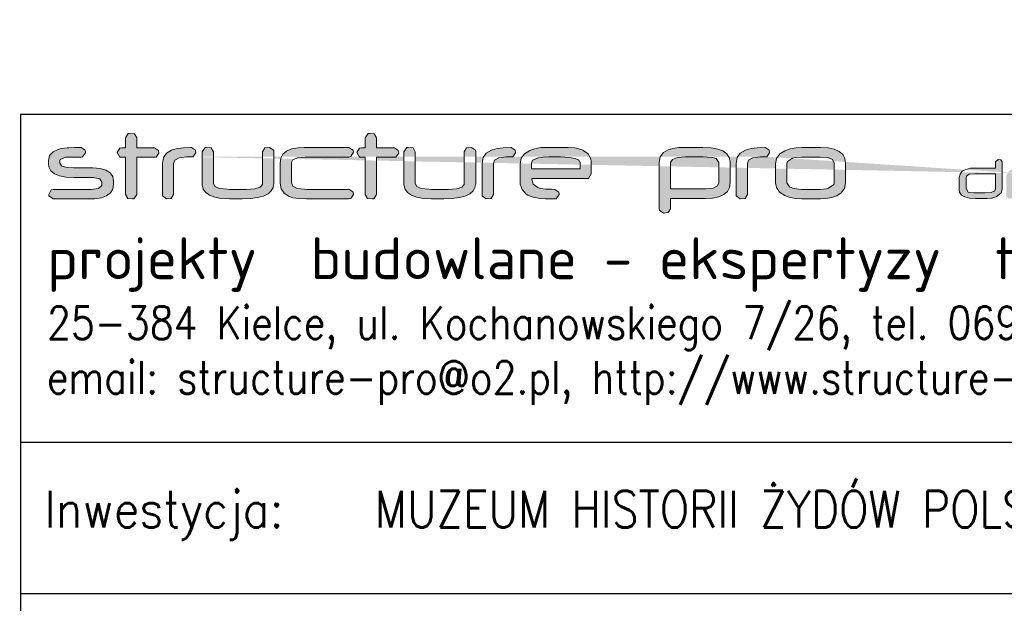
# Model space of a CAD drawing. Header units: millimetres. Extents: x -34919 to 306996, y -293018 to -145733.
# Tile 160 of 256: x 76847 to 77297, y -195882 to -195615. Entities that reach past the tile are written whole.
import ezdxf

# ---------------------------------------------------------------- set-up
doc = ezdxf.new("R2010")
doc.units = ezdxf.units.MM
doc.header["$LTSCALE"] = 3
for name, color, linetype in [('Konstrukcja', 2, 'Continuous'), ('Prz', 5, 'Continuous'), ('TABELA', 7, 'Continuous')]:
    doc.layers.add(name, color=color, linetype=linetype)
doc.layers.add('SIATKA', color=5, linetype='Continuous', lineweight=18)
doc.styles.add('Annotative', font='txt')
doc.styles.add('NOVE3', font='romans.shx', dxfattribs={"width": 0.7})
doc.styles.add('ROMANS', font='romans.shx')

# ---------------------------------------------------------------- blocks, each defined once
blk = doc.blocks.new('structure pro')
h = blk.add_hatch(color=7)
h.dxf.hatch_style = 1
h.paths.add_polyline_path([(739.2, 22.6), (739.75, 24.09), (741.79, 25.19), (745.17, 25.58), (748.07, 25.58), (749.33, 27.39), (749.17, 28.65), (747.37, 29.9), (747.13, 29.9), (743.75, 29.75), (741, 29.43), (738.81, 28.88), (738.33, 28.65), (735.98, 27.23), (734.56, 25.19), (734.09, 22.6), (734.09, 8.31), (734.09, 7.76), (735.9, 6.34), (738.18, 6.5), (739.2, 8.31)])
h.paths.add_polyline_path([(553.28, 43.25), (550.33, 45.35), (549.87, 45.35), (544.24, 45.15), (539.6, 44.63), (536, 43.65), (535.15, 43.39), (531.22, 40.96), (528.86, 37.63), (528.08, 33.24), (528.08, 9.48), (528.21, 8.44), (531.15, 6.21), (534.95, 6.47), (536.72, 9.42), (536.72, 33.24), (537.63, 35.79), (540.91, 37.56), (546.6, 38.22), (551.38, 38.28), (553.54, 41.29)])
h.paths.add_polyline_path([(115.83, 43.25), (112.82, 45.35), (112.42, 45.35), (106.8, 45.15), (102.15, 44.63), (98.48, 43.65), (97.7, 43.39), (93.77, 40.96), (91.42, 37.63), (90.63, 33.24), (90.63, 9.48), (90.7, 8.44), (93.71, 6.21), (97.44, 6.47), (99.2, 9.42), (99.2, 33.24), (100.12, 35.79), (103.46, 37.56), (109.15, 38.22), (113.93, 38.28), (116.02, 41.29)])
h.paths.add_polyline_path([(1436.84, 35.09), (1434.56, 35.72), (1432.28, 35.09), (1431.18, 33.12), (1432.28, 31.08), (1434.56, 30.45), (1436.84, 31.08), (1437.86, 33.12)])
h.paths.add_polyline_path([(1436.13, 29.75), (1433.93, 29.98), (1432.05, 28.02), (1432.05, 8.31), (1432.99, 6.58), (1435.27, 6.34), (1437.15, 8.31), (1437.15, 28.02)])
h.paths.add_polyline_path([(1405.27, 36.11), (1403.07, 36.19), (1401.18, 34.3), (1401.18, 8.31), (1403.07, 6.34), (1405.27, 6.58), (1406.29, 8.31), (1406.29, 15.45), (1423.96, 6.58), (1426.47, 6.34), (1428.59, 8.15), (1427.33, 10.03), (1411.08, 18.12), (1426.94, 26.06), (1428.28, 27.86), (1426.08, 29.67), (1423.72, 29.51), (1406.29, 20.79), (1406.29, 34.3)])
h.paths.add_polyline_path([(1385.4, 28.65), (1383.59, 29.9), (1380.45, 29.83), (1377.94, 29.75), (1377.15, 29.67), (1374.48, 29.35), (1373.38, 29.04), (1370.71, 27.86), (1369.14, 26.13), (1368.67, 23.86), (1368.67, 22.6), (1368.82, 20.95), (1369.77, 19.22), (1371.34, 17.81), (1373.62, 16.87), (1376.6, 16.32), (1380.21, 16.08), (1388.62, 16.08), (1389.09, 16.08), (1392.07, 15.53), (1393.01, 13.96), (1393.01, 13.1), (1392.94, 12.47), (1391.44, 11.13), (1388.22, 10.74), (1370.71, 10.74), (1369.77, 10.51), (1368.75, 8.31), (1368.82, 7.68), (1370.71, 6.34), (1388.14, 6.34), (1389.64, 6.42), (1392.78, 6.81), (1395.21, 7.68), (1397.02, 9.01), (1398.04, 10.82), (1398.43, 13.1), (1398.43, 14.2), (1398.43, 14.35), (1397.96, 16.55), (1396.78, 18.28), (1394.9, 19.54), (1392.23, 20.24), (1388.85, 20.48), (1380.29, 20.48), (1377.15, 20.71), (1374.64, 21.42), (1373.85, 22.6), (1373.85, 23.86), (1373.93, 24.33), (1376.36, 25.43), (1376.68, 25.43), (1379.9, 25.51), (1383.59, 25.51), (1384.22, 25.58), (1385.55, 27.39)])
h.paths.add_polyline_path([(1324.29, 28.8), (1321.55, 29.98), (1321.47, 29.98), (1319.19, 28.33), (1319.5, 27.08), (1328.85, 8.46), (1329.09, 8.15), (1332.07, 6.74), (1332.38, 6.74), (1335.21, 8.38), (1342.99, 22.76), (1350.6, 8.46), (1350.68, 8.31), (1353.67, 6.81), (1353.98, 6.81), (1356.81, 8.46), (1366.39, 27.08), (1366.7, 28.33), (1366.7, 28.41), (1364.27, 29.98), (1361.6, 28.8), (1353.67, 13.49), (1345.89, 27.78), (1345.89, 27.86), (1342.99, 29.51), (1342.75, 29.51), (1340, 27.78), (1332.23, 13.49)])
h.paths.add_polyline_path([(1308.59, 29.67), (1305.13, 29.9), (1296.49, 29.9), (1293.98, 29.75), (1291.15, 29.2), (1288.8, 28.33), (1286.6, 26.92), (1285.11, 24.8), (1284.56, 22.36), (1284.56, 13.65), (1284.95, 11.45), (1286.36, 9.41), (1288.8, 7.83), (1290.84, 7.13), (1293.59, 6.58), (1296.49, 6.34), (1305.13, 6.34), (1307.49, 6.5), (1310.32, 6.97), (1312.59, 7.76), (1314.56, 9.01), (1316.05, 11.05), (1316.6, 13.65), (1316.6, 22.36), (1316.6, 22.44), (1316.28, 24.72), (1315.26, 26.61), (1313.69, 28.02), (1311.49, 29.04)])
h.paths.add_polyline_path([(1296.57, 25.51), (1304.97, 25.51), (1308.43, 25.19), (1310.63, 24.33), (1311.34, 22.76), (1311.34, 13.65), (1311.18, 12.86), (1308.82, 11.29), (1307.8, 11.05), (1304.97, 10.74), (1296.57, 10.74), (1295.08, 10.74), (1292.41, 11.21), (1291, 11.84), (1289.74, 13.65), (1289.74, 22.36), (1289.97, 23.39), (1292.33, 24.96), (1293.67, 25.27)], flags=16)
h.paths.add_polyline_path([(1258.48, 36.11), (1256.28, 36.19), (1254.4, 34.3), (1254.4, 8.31), (1256.28, 6.34), (1258.48, 6.58), (1259.5, 8.31), (1259.5, 15.45), (1277.17, 6.58), (1279.69, 6.34), (1281.81, 8.15), (1280.55, 10.03), (1264.29, 18.12), (1280.16, 26.06), (1281.49, 27.86), (1279.29, 29.67), (1276.94, 29.51), (1259.5, 20.79), (1259.5, 34.3)])
h.paths.add_polyline_path([(1240.1, 29.75), (1235.86, 29.9), (1233.9, 27.94), (1233.9, 27.63), (1235.86, 25.51), (1237.04, 25.51), (1237.28, 25.51), (1238.14, 25.58), (1238.85, 25.58), (1240.57, 25.51), (1244.34, 24.8), (1245.84, 23.15), (1227.54, 23.15), (1223.61, 22.76), (1220.47, 21.66), (1220.31, 21.58), (1217.56, 19.3), (1216.7, 16.16), (1216.7, 13.18), (1216.7, 13.02), (1217.72, 10.11), (1220.71, 7.83), (1223.93, 6.74), (1227.69, 6.34), (1240.34, 6.34), (1242.15, 6.42), (1245.99, 7.05), (1248.74, 8.46), (1250.39, 10.58), (1250.94, 13.41), (1250.94, 22.68), (1250.55, 24.96), (1248.66, 27.39), (1245.29, 29.04), (1243.56, 29.35)])
h.paths.add_polyline_path([(1240.42, 10.74), (1227.54, 10.74), (1224.16, 11.21), (1221.88, 13.25), (1221.88, 16.24), (1224.08, 18.2), (1227.46, 18.75), (1245.76, 18.75), (1245.76, 17.89), (1245.84, 16.71), (1245.84, 15.53), (1245.84, 14.67), (1245.84, 14.12), (1244.34, 11.29), (1244.11, 11.13)], flags=16)
h.paths.add_polyline_path([(1200.91, 28.65), (1199.11, 29.9), (1196.04, 29.83), (1193.45, 29.75), (1192.67, 29.67), (1190, 29.35), (1188.9, 29.04), (1186.31, 27.86), (1184.74, 26.13), (1184.19, 23.86), (1184.19, 22.6), (1184.42, 20.95), (1185.29, 19.22), (1186.86, 17.81), (1189.13, 16.87), (1192.12, 16.32), (1195.73, 16.08), (1204.13, 16.08), (1204.61, 16.08), (1207.59, 15.53), (1208.53, 13.96), (1208.53, 13.1), (1208.45, 12.47), (1206.96, 11.13), (1203.74, 10.74), (1186.23, 10.74), (1185.29, 10.51), (1184.26, 8.31), (1184.34, 7.68), (1186.23, 6.34), (1203.66, 6.34), (1205.16, 6.42), (1208.3, 6.81), (1210.81, 7.68), (1212.54, 9.01), (1213.56, 10.82), (1213.95, 13.1), (1213.95, 14.2), (1213.95, 14.35), (1213.48, 16.55), (1212.3, 18.28), (1210.42, 19.54), (1207.75, 20.24), (1204.37, 20.48), (1195.81, 20.48), (1192.67, 20.71), (1190.15, 21.42), (1189.37, 22.6), (1189.37, 23.86), (1189.45, 24.33), (1191.88, 25.43), (1192.2, 25.43), (1195.42, 25.51), (1199.11, 25.51), (1199.74, 25.58), (1201.07, 27.39)])
h.paths.add_polyline_path([(1169.11, 28.65), (1167.3, 29.9), (1164.16, 29.83), (1161.65, 29.75), (1160.86, 29.67), (1158.19, 29.35), (1157.09, 29.04), (1154.42, 27.86), (1152.85, 26.13), (1152.38, 23.86), (1152.38, 22.6), (1152.54, 20.95), (1153.48, 19.22), (1155.05, 17.81), (1157.33, 16.87), (1160.23, 16.32), (1163.92, 16.08), (1172.33, 16.08), (1172.72, 16.08), (1175.7, 15.53), (1176.72, 13.96), (1176.72, 13.1), (1176.65, 12.47), (1175.15, 11.13), (1171.86, 10.74), (1154.34, 10.74), (1153.48, 10.51), (1152.46, 8.31), (1152.54, 7.68), (1154.34, 6.34), (1171.86, 6.34), (1173.35, 6.42), (1176.49, 6.81), (1178.92, 7.68), (1180.73, 9.01), (1181.75, 10.82), (1182.07, 13.1), (1182.07, 14.2), (1182.07, 14.35), (1181.67, 16.55), (1180.49, 18.28), (1178.61, 19.54), (1175.94, 20.24), (1172.56, 20.48), (1163.92, 20.48), (1160.78, 20.71), (1158.35, 21.42), (1157.48, 22.6), (1157.48, 23.86), (1157.64, 24.33), (1160.08, 25.43), (1160.39, 25.43), (1163.61, 25.51), (1167.3, 25.51), (1167.93, 25.58), (1169.26, 27.39)])
h.paths.add_polyline_path([(1141.62, 29.67), (1138.16, 29.9), (1129.52, 29.9), (1127.01, 29.75), (1124.18, 29.2), (1121.83, 28.33), (1119.63, 26.92), (1118.06, 24.8), (1117.59, 22.36), (1117.59, 13.65), (1117.98, 11.45), (1119.39, 9.41), (1121.83, 7.83), (1123.87, 7.13), (1126.62, 6.58), (1129.52, 6.34), (1138.16, 6.34), (1140.52, 6.5), (1143.35, 6.97), (1145.62, 7.76), (1147.59, 9.01), (1149.08, 11.05), (1149.63, 13.65), (1149.63, 22.36), (1149.63, 22.44), (1149.24, 24.72), (1148.29, 26.61), (1146.72, 28.02), (1144.45, 29.04)])
h.paths.add_polyline_path([(1129.6, 25.51), (1138.01, 25.51), (1141.46, 25.19), (1143.66, 24.33), (1144.37, 22.76), (1144.37, 13.65), (1144.13, 12.86), (1141.85, 11.29), (1140.83, 11.05), (1138.01, 10.74), (1129.6, 10.74), (1128.11, 10.74), (1125.44, 11.21), (1123.95, 11.84), (1122.77, 13.65), (1122.77, 22.36), (1123.01, 23.39), (1125.36, 24.96), (1126.7, 25.27)], flags=16)
h.paths.add_polyline_path([(1086.96, 34.3), (1084.99, 36.19), (1082.72, 36.11), (1081.62, 34.3), (1081.62, 8.31), (1082.72, 6.58), (1084.99, 6.34), (1086.96, 8.31), (1086.96, 18.67), (1109.81, 6.66), (1112.64, 6.34), (1114.84, 8.15), (1113.58, 10.03), (1091.75, 21.58), (1112.8, 32.65), (1114.13, 34.46), (1111.93, 36.19), (1108.95, 36.03), (1086.96, 24.33)])
h.paths.add_polyline_path([(1052.94, 36.11), (1050.74, 36.19), (1048.78, 34.3), (1048.78, 20.56), (1044.07, 15.92), (1043.59, 15.14), (1044.62, 14.35), (1046.11, 14.67), (1048.78, 17.26), (1048.78, 8.31), (1049.88, 6.58), (1052.08, 6.34), (1053.96, 8.31), (1053.96, 22.29), (1058.83, 27), (1059.22, 27.78), (1058.2, 28.57), (1056.79, 28.33), (1053.96, 25.58), (1053.96, 34.3)])
h.paths.add_polyline_path([(1034.65, 29.67), (1031.51, 29.9), (1021.93, 29.9), (1019.02, 29.75), (1016.2, 29.28), (1013.92, 28.49), (1011.56, 27), (1009.99, 24.96), (1009.52, 22.44), (1009.52, 13.8), (1009.52, 13.1), (1010.38, 10.66), (1012.35, 8.54), (1013.05, 8.07), (1015.41, 7.13), (1018.63, 6.58), (1021.14, 6.42), (1022.32, 6.42), (1025.39, 6.34), (1026.01, 6.42), (1027.27, 8.31), (1027.19, 9.41), (1025.39, 10.74), (1023.89, 10.74), (1021.22, 10.82), (1018.79, 11.13), (1017.53, 11.53), (1015.49, 13.02), (1014.86, 15.45), (1014.86, 15.61), (1040.54, 15.61), (1040.86, 15.61), (1041.96, 17.73), (1041.96, 23.39), (1041.8, 24.72), (1040.62, 26.92), (1038.27, 28.57), (1037.24, 29.04)])
h.paths.add_polyline_path([(1022.71, 25.58), (1026.41, 25.58), (1028.06, 25.58), (1031.9, 25.35), (1034.73, 24.88), (1036.38, 24.01), (1036.93, 22.99), (1036.93, 20.09), (1014.7, 20.09), (1014.7, 22.76), (1015.18, 24.01), (1017.92, 25.19), (1019.89, 25.43)], flags=16)
h.paths.add_polyline_path([(965.23, 28.8), (962.48, 29.98), (962.4, 29.98), (960.04, 28.33), (960.36, 27.08), (969.78, 8.46), (969.94, 8.15), (973, 6.74), (973.32, 6.74), (976.14, 8.38), (983.84, 22.76), (991.46, 8.46), (991.54, 8.31), (994.52, 6.81), (994.91, 6.81), (997.66, 8.46), (1007.24, 27.08), (1007.64, 28.33), (1007.64, 28.41), (1005.2, 29.98), (1002.45, 28.8), (994.52, 13.49), (986.82, 27.78), (986.75, 27.86), (983.84, 29.51), (983.68, 29.51), (980.85, 27.78), (973.16, 13.49)])
h.paths.add_polyline_path([(946.61, 29.75), (942.37, 29.9), (940.41, 27.94), (940.41, 27.63), (942.37, 25.51), (943.55, 25.51), (943.79, 25.51), (944.65, 25.58), (945.36, 25.58), (947.08, 25.51), (950.85, 24.8), (952.35, 23.15), (934.05, 23.15), (930.2, 22.76), (926.98, 21.66), (926.82, 21.58), (924.07, 19.3), (923.21, 16.16), (923.21, 13.18), (923.21, 13.02), (924.23, 10.11), (927.21, 7.83), (930.43, 6.74), (934.2, 6.34), (946.85, 6.34), (948.66, 6.42), (952.5, 7.05), (955.25, 8.46), (956.9, 10.58), (957.45, 13.41), (957.45, 22.68), (957.06, 24.96), (955.17, 27.39), (951.8, 29.04), (950.07, 29.35)])
h.paths.add_polyline_path([(946.93, 10.74), (934.05, 10.74), (930.67, 11.21), (928.39, 13.25), (928.39, 16.24), (930.59, 18.2), (933.97, 18.75), (952.27, 18.75), (952.27, 17.89), (952.35, 16.71), (952.35, 15.53), (952.35, 14.67), (952.35, 14.12), (950.85, 11.29), (950.62, 11.13)], flags=16)
h.paths.add_polyline_path([(911.82, 35.95), (907.89, 36.19), (885.28, 36.19), (883.31, 34.3), (883.31, 8.31), (885.28, 6.34), (887.63, 6.58), (888.81, 8.31), (888.81, 17.02), (907.66, 17.02), (909.07, 17.1), (912.76, 17.49), (915.98, 18.52), (917.4, 19.22), (919.68, 21.66), (920.46, 24.96), (920.46, 29.59), (920.38, 30.3), (918.97, 32.97), (915.75, 34.93), (915.12, 35.17)])
h.paths.add_polyline_path([(888.81, 31.79), (907.97, 31.79), (910.41, 31.71), (913.86, 30.85), (915.04, 29.2), (915.04, 25.11), (914.57, 23.54), (912.29, 22.05), (907.97, 21.5), (888.81, 21.5)], flags=16)
h.paths.add_polyline_path([(851.51, 11.05), (852.6, 9.09), (851.51, 7.05), (849.23, 6.42), (846.95, 7.05), (845.85, 9.09), (846.95, 11.05), (849.23, 11.68)])
h.paths.add_polyline_path([(828.34, 38.54), (827.32, 38.7), (825.59, 38.07), (824.72, 36.42), (825.59, 34.77), (827.39, 34.22), (829.12, 34.85), (829.99, 36.42), (829.75, 37.36), (829.2, 38.07)])
h.paths.add_polyline_path([(842.47, 28.41), (840.82, 29.12), (838.86, 28.49), (812.39, 11.29), (810.98, 9.17), (812.16, 7.05), (814.59, 6.34), (841.69, 6.34), (841.85, 6.34), (843.73, 8.54), (843.73, 8.7), (841.69, 10.74), (820.17, 10.82), (842.47, 25.35), (843.1, 26.68)])
h.paths.add_polyline_path([(801.01, 29.59), (796.45, 29.9), (788.05, 29.9), (784.99, 29.75), (781.14, 29.04), (778.39, 27.7), (776.74, 25.74), (776.19, 23.15), (776.19, 8.31), (777.21, 6.58), (779.41, 6.34), (781.37, 8.31), (781.37, 23.23), (781.37, 23.39), (783.89, 25.35), (785.3, 25.43), (787.58, 25.51), (796.45, 25.51), (798.96, 25.51), (800.38, 25.35), (800.77, 25.27), (802.97, 23.23), (802.97, 8.31), (804.07, 6.58), (806.27, 6.34), (808.23, 8.31), (808.23, 23.23), (808, 24.8), (806.82, 27.08), (804.46, 28.65)])
h.paths.add_polyline_path([(771.79, 35.09), (769.51, 35.72), (767.24, 35.09), (766.14, 33.12), (767.24, 31.08), (769.51, 30.45), (771.79, 31.08), (772.89, 33.12)])
h.paths.add_polyline_path([(771.16, 29.75), (768.96, 29.98), (767, 28.02), (767, 8.31), (768.02, 6.58), (770.22, 6.34), (772.18, 8.31), (772.18, 28.02)])
h.paths.add_polyline_path([(730.01, 36.03), (727.81, 36.19), (725.85, 34.3), (725.85, 29.67), (710.45, 29.67), (706.84, 29.51), (703.23, 28.65), (700.56, 27.23), (698.91, 25.11), (698.2, 22.36), (698.12, 20.09), (698.12, 16.08), (698.2, 13.02), (698.52, 11.21), (699.93, 9.09), (702.44, 7.6), (705.98, 6.66), (710.53, 6.34), (718.39, 6.34), (719.49, 6.42), (723.18, 6.81), (726.4, 7.83), (727.5, 8.38), (730.17, 10.66), (731.03, 13.57), (731.03, 34.3)])
h.paths.add_polyline_path([(717.91, 10.74), (710.45, 10.74), (709.35, 10.74), (706.06, 10.98), (705.03, 11.37), (703.39, 13.96), (703.39, 22.29), (703.7, 23.39), (705.9, 24.88), (710.3, 25.35), (725.85, 25.35), (725.85, 13.73), (725.22, 12.23), (722.63, 11.13)], flags=16)
h.paths.add_polyline_path([(598.24, 45.02), (592.41, 45.35), (578.08, 45.35), (573.83, 45.15), (569.18, 44.3), (565.19, 42.73), (561.52, 40.38), (558.97, 36.97), (558.12, 32.78), (558.12, 18.38), (558.77, 14.72), (561.13, 11.25), (565.25, 8.63), (568.59, 7.46), (573.17, 6.54), (578.08, 6.21), (592.41, 6.21), (596.34, 6.34), (601.05, 7.13), (604.91, 8.57), (608.12, 10.66), (610.67, 14.07), (611.52, 18.38), (611.52, 32.85), (611.52, 33.05), (610.93, 36.84), (609.36, 39.92), (606.68, 42.27), (602.95, 43.97)])
h.paths.add_polyline_path([(578.21, 38.08), (592.15, 38.08), (597.91, 37.63), (601.58, 36.06), (602.82, 33.44), (602.82, 18.38), (602.49, 17.01), (598.63, 14.39), (596.93, 13.93), (592.22, 13.41), (578.21, 13.41), (575.72, 13.54), (571.27, 14.26), (568.85, 15.31), (566.76, 18.38), (566.76, 32.78), (567.22, 34.55), (571.14, 37.1), (573.3, 37.69)], flags=16)
h.paths.add_polyline_path([(508.97, 45.09), (502.82, 45.35), (489.14, 45.35), (484.49, 45.22), (479.71, 44.63), (476.24, 43.65), (472.71, 41.55), (470.29, 38.15), (469.44, 33.77), (469.44, -1.45), (469.57, -2.43), (472.65, -4.65), (476.31, -4.33), (478.08, -1.45), (478.08, 6.54), (504.91, 6.54), (510.08, 6.8), (514.92, 7.78), (518.65, 9.42), (521.4, 11.84), (522.97, 14.92), (523.56, 18.65), (523.56, 33.83), (523.5, 34.55), (522.78, 37.82), (520.95, 40.57), (518.07, 42.67), (514.07, 44.17)])
h.paths.add_polyline_path([(504.91, 13.74), (478.08, 13.74), (478.08, 33.5), (478.08, 33.9), (479.52, 36.25), (483.31, 37.69), (489.47, 38.15), (502.95, 38.15), (506.09, 38.08), (510.08, 37.76), (512.9, 36.84), (514.86, 33.77), (514.86, 18.52), (513.94, 16.09), (510.67, 14.33)], flags=16)
h.paths.add_polyline_path([(405.23, 45.02), (400.13, 45.41), (384.03, 45.41), (379.25, 45.22), (374.61, 44.43), (370.74, 43.06), (366.75, 40.57), (364.2, 37.17), (363.35, 32.98), (363.35, 18.58), (363.41, 17.47), (364.85, 13.41), (368.13, 9.81), (369.3, 9.09), (373.3, 7.46), (378.6, 6.47), (382.79, 6.28), (384.75, 6.21), (389.85, 6.21), (390.9, 6.28), (393.06, 9.42), (392.8, 11.32), (389.85, 13.41), (387.37, 13.48), (382.98, 13.61), (378.79, 14.13), (376.83, 14.79), (373.43, 17.34), (372.25, 21.26), (372.25, 21.59), (415.12, 21.59), (415.64, 21.59), (417.47, 25.13), (417.47, 34.55), (417.28, 36.78), (415.25, 40.44), (411.32, 43.19), (409.62, 43.91)])
h.paths.add_polyline_path([(385.4, 38.22), (391.56, 38.28), (394.24, 38.22), (400.72, 37.82), (405.37, 36.97), (408.18, 35.66), (409.1, 33.83), (409.1, 29.05), (371.99, 29.05), (371.99, 33.5), (372.84, 35.6), (377.42, 37.56), (380.69, 37.95)], flags=16)
edge = h.paths.add_edge_path()
edge.add_line((357.72, 38.28), (359.88, 41.29))
edge.add_line((359.88, 41.29), (359.62, 43.25))
edge.add_line((359.62, 43.25), (356.67, 45.35))
edge.add_line((356.67, 45.35), (356.21, 45.35))
edge.add_line((356.21, 45.35), (350.59, 45.15))
edge.add_line((350.59, 45.15), (345.94, 44.63))
edge.add_line((345.94, 44.63), (342.34, 43.65))
edge.add_line((342.34, 43.65), (341.49, 43.39))
edge.add_line((341.49, 43.39), (337.56, 40.96))
edge.add_line((337.56, 40.96), (335.21, 37.63))
edge.add_line((335.21, 37.63), (334.42, 33.24))
edge.add_line((334.42, 33.24), (334.42, 9.48))
edge.add_line((334.42, 9.48), (334.55, 8.44))
edge.add_line((334.55, 8.44), (337.5, 6.21))
edge.add_line((337.5, 6.21), (341.23, 6.47))
edge.add_line((341.23, 6.47), (343.06, 9.42))
edge.add_line((343.06, 9.42), (343.06, 33.24))
edge.add_line((343.06, 33.24), (343.98, 35.79))
edge.add_line((343.98, 35.79), (347.25, 37.56))
edge.add_line((347.25, 37.56), (352.94, 38.22))
edge.add_line((352.94, 38.22), (357.72, 38.28))
edge.add_line((357.72, 38.28), (352.94, 38.22))
h.paths.add_polyline_path([(281.74, 45.09), (278.01, 45.35), (276.96, 45.28), (274.8, 42.14), (274.8, 17.86), (274.86, 16.88), (275.65, 13.61), (277.55, 10.92), (280.49, 8.9), (284.55, 7.39), (289.66, 6.47), (295.81, 6.21), (299.87, 6.21), (300.19, 6.15), (302.74, 6.15), (304.51, 6.08), (305.23, 6.08), (311.71, 6.34), (317.14, 7.13), (321.59, 8.31), (325.06, 10.01), (327.55, 12.17), (328.99, 14.79), (329.51, 17.86), (329.51, 42.14), (329.38, 43.25), (326.31, 45.35), (322.51, 45.09), (320.74, 42.14), (320.74, 17.8), (320.74, 17.21), (319.04, 15.11), (315.05, 13.87), (308.63, 13.41), (295.81, 13.41), (293.71, 13.48), (288.02, 14.13), (284.55, 15.57), (283.44, 17.86), (283.44, 42.14)])
h.paths.add_polyline_path([(252.15, 55.69), (248.49, 55.95), (247.51, 55.89), (245.28, 52.74), (245.28, 45.02), (242.53, 45.02), (240.96, 44.83), (238.93, 41.49), (240.96, 38.08), (242.53, 37.95), (245.28, 37.89), (245.28, 9.42), (247.05, 6.47), (250.71, 6.21), (251.76, 6.28), (253.92, 9.42), (253.92, 37.89), (267.53, 37.89), (268.58, 37.95), (270.81, 41.03), (270.54, 42.93), (267.53, 45.02), (253.92, 45.02), (253.92, 52.74)])
h.paths.add_polyline_path([(236.05, 43.32), (232.91, 45.35), (198.75, 45.35), (194.17, 45.15), (189.19, 44.24), (185.33, 42.6), (182.58, 40.31), (180.95, 37.23), (180.42, 33.5), (180.42, 18.06), (181.14, 13.87), (183.43, 10.4), (187.36, 7.98), (190.18, 7.06), (194.76, 6.41), (200.58, 6.21), (232.45, 6.21), (234.35, 6.47), (236.45, 9.42), (236.19, 11.32), (233.24, 13.41), (200.84, 13.41), (199.01, 13.48), (193.45, 14.2), (190.11, 15.83), (189, 18.45), (189, 33.77), (189.98, 35.99), (193.38, 37.56), (199.4, 38.08), (232.91, 38.08), (234.35, 38.35), (236.25, 41.75)])
h.paths.add_polyline_path([(127.87, 45.09), (124.21, 45.35), (123.16, 45.28), (121, 42.14), (121, 17.86), (121, 16.88), (121.85, 13.61), (123.75, 10.92), (126.69, 8.9), (130.75, 7.39), (135.79, 6.47), (141.94, 6.21), (146, 6.21), (146.33, 6.15), (148.88, 6.15), (150.71, 6.08), (151.43, 6.08), (157.85, 6.34), (163.28, 7.13), (167.79, 8.31), (171.2, 10.01), (173.68, 12.17), (175.19, 14.79), (175.65, 17.86), (175.65, 42.14), (175.58, 43.25), (172.44, 45.35), (168.71, 45.09), (166.94, 42.14), (166.94, 17.8), (166.88, 17.21), (165.24, 15.11), (161.18, 13.87), (154.83, 13.41), (141.94, 13.41), (139.91, 13.48), (134.15, 14.13), (130.75, 15.57), (129.57, 17.86), (129.57, 42.14)])
h.paths.add_polyline_path([(69.3, 55.69), (65.63, 55.95), (64.65, 55.89), (62.49, 52.74), (62.49, 45.02), (59.67, 45.02), (58.1, 44.83), (56.07, 41.49), (58.1, 38.08), (59.67, 37.95), (62.49, 37.89), (62.49, 9.42), (64.19, 6.47), (67.92, 6.21), (68.9, 6.28), (71.06, 9.42), (71.06, 37.89), (84.68, 37.89), (85.79, 37.95), (87.95, 41.03), (87.69, 42.93), (84.68, 45.02), (71.06, 45.02), (71.06, 52.74)])
h.paths.add_polyline_path([(31.73, 43.25), (28.78, 45.35), (23.55, 45.35), (19.29, 45.15), (17.98, 45.09), (13.6, 44.5), (11.7, 44.04), (7.38, 42.08), (4.7, 39.13), (3.85, 35.34), (3.85, 33.18), (4.18, 30.49), (5.68, 27.61), (8.3, 25.32), (12.09, 23.69), (17.07, 22.77), (23.16, 22.44), (37.16, 22.44), (37.88, 22.44), (42.85, 21.46), (44.49, 18.84), (44.49, 17.4), (44.36, 16.36), (41.87, 14.2), (36.44, 13.41), (7.25, 13.41), (5.75, 13.15), (4.04, 9.42), (4.18, 8.37), (7.25, 6.21), (36.38, 6.21), (38.8, 6.28), (44.1, 6.93), (48.16, 8.44), (51.1, 10.66), (52.87, 13.61), (53.46, 17.4), (53.46, 19.17), (53.46, 19.5), (52.74, 23.16), (50.77, 26.04), (47.57, 28.14), (43.18, 29.38), (37.49, 29.77), (23.22, 29.77), (17.98, 30.03), (13.86, 31.21), (12.49, 33.31), (12.49, 35.34), (12.62, 36.12), (16.74, 37.95), (17.26, 38.02), (22.57, 38.08), (28.78, 38.08), (29.83, 38.22), (31.99, 41.29)])
edge = h.paths.add_edge_path()
edge.add_line((748.07, 25.58), (745.17, 25.58))
edge.add_line((551.38, 38.28), (546.6, 38.22))
edge.add_line((113.93, 38.28), (109.15, 38.22))
at = {"color": 7, "lineweight": 0}
for p, q in [((64.65, 55.89), (62.49, 52.74)), ((62.49, 52.74), (62.49, 45.02)), ((65.63, 55.95), (64.65, 55.89)), ((69.3, 55.69), (65.63, 55.95)), ((71.06, 52.74), (69.3, 55.69)), ((71.06, 45.02), (71.06, 52.74)), ((247.51, 55.89), (245.28, 52.74)), ((245.28, 52.74), (245.28, 45.02)), ((248.49, 55.95), (247.51, 55.89)), ((252.15, 55.69), (248.49, 55.95)), ((253.92, 52.74), (252.15, 55.69)), ((253.92, 45.02), (253.92, 52.74)), ((17.98, 45.09), (13.6, 44.5)), ((19.29, 45.15), (17.98, 45.09)), ((23.55, 45.35), (19.29, 45.15)), ((28.78, 45.35), (23.55, 45.35)), ((31.73, 43.25), (28.78, 45.35)), ((123.16, 45.28), (121, 42.14)), ((124.21, 45.35), (123.16, 45.28)), ((127.87, 45.09), (124.21, 45.35)), ((129.57, 42.14), (127.87, 45.09)), ((168.71, 45.09), (166.94, 42.14)), ((172.44, 45.35), (168.71, 45.09)), ((175.58, 43.25), (172.44, 45.35)), ((194.17, 45.15), (189.19, 44.24)), ((198.75, 45.35), (194.17, 45.15)), ((232.91, 45.35), (198.75, 45.35)), ((236.05, 43.32), (232.91, 45.35)), ((276.96, 45.28), (274.8, 42.14)), ((278.01, 45.35), (276.96, 45.28)), ((281.74, 45.09), (278.01, 45.35)), ((283.44, 42.14), (281.74, 45.09)), ((322.51, 45.09), (320.74, 42.14)), ((326.31, 45.35), (322.51, 45.09)), ((329.38, 43.25), (326.31, 45.35)), ((379.25, 45.22), (374.61, 44.43)), ((384.03, 45.41), (379.25, 45.22)), ((400.13, 45.41), (384.03, 45.41)), ((405.23, 45.02), (400.13, 45.41)), ((484.49, 45.22), (479.71, 44.63)), ((489.14, 45.35), (484.49, 45.22)), ((502.82, 45.35), (489.14, 45.35)), ((508.97, 45.09), (502.82, 45.35)), ((514.07, 44.17), (508.97, 45.09)), ((573.83, 45.15), (569.18, 44.3)), ((578.08, 45.35), (573.83, 45.15)), ((592.41, 45.35), (578.08, 45.35)), ((598.24, 45.02), (592.41, 45.35)), ((4.7, 39.13), (3.85, 35.34)), ((7.38, 42.08), (4.7, 39.13)), ((11.7, 44.04), (7.38, 42.08)), ((13.6, 44.5), (11.7, 44.04)), ((12.62, 36.12), (16.74, 37.95)), ((16.74, 37.95), (17.26, 38.02)), ((17.26, 38.02), (22.57, 38.08)), ((22.57, 38.08), (28.78, 38.08)), ((28.78, 38.08), (29.83, 38.22)), ((29.83, 38.22), (31.99, 41.29)), ((31.99, 41.29), (31.73, 43.25)), ((58.1, 44.83), (56.07, 41.49)), ((56.07, 41.49), (58.1, 38.08)), ((59.67, 45.02), (58.1, 44.83)), ((58.1, 38.08), (59.67, 37.95)), ((62.49, 45.02), (59.67, 45.02)), ((59.67, 37.95), (62.49, 37.89)), ((62.49, 37.89), (62.49, 9.42)), ((84.68, 45.02), (71.06, 45.02)), ((71.06, 9.42), (71.06, 37.89)), ((71.06, 37.89), (84.68, 37.89)), ((87.69, 42.93), (84.68, 45.02)), ((84.68, 37.89), (85.79, 37.95)), ((85.79, 37.95), (87.95, 41.03)), ((87.95, 41.03), (87.69, 42.93)), ((113.93, 38.28), (109.15, 38.22)), ((121, 42.14), (121, 17.86)), ((129.57, 17.86), (129.57, 42.14)), ((166.94, 42.14), (166.94, 17.8)), ((175.65, 42.14), (175.58, 43.25)), ((175.65, 17.86), (175.65, 42.14)), ((182.58, 40.31), (180.95, 37.23)), ((185.33, 42.6), (182.58, 40.31)), ((189.19, 44.24), (185.33, 42.6)), ((189.98, 35.99), (193.38, 37.56)), ((193.38, 37.56), (199.4, 38.08)), ((199.4, 38.08), (232.91, 38.08)), ((232.91, 38.08), (234.35, 38.35)), ((234.35, 38.35), (236.25, 41.75)), ((236.25, 41.75), (236.05, 43.32)), ((240.96, 44.83), (238.93, 41.49)), ((238.93, 41.49), (240.96, 38.08)), ((242.53, 45.02), (240.96, 44.83)), ((240.96, 38.08), (242.53, 37.95)), ((245.28, 45.02), (242.53, 45.02)), ((242.53, 37.95), (245.28, 37.89)), ((245.28, 37.89), (245.28, 9.42)), ((267.53, 45.02), (253.92, 45.02)), ((253.92, 9.42), (253.92, 37.89)), ((253.92, 37.89), (267.53, 37.89)), ((270.54, 42.93), (267.53, 45.02)), ((267.53, 37.89), (268.58, 37.95)), ((268.58, 37.95), (270.81, 41.03)), ((270.81, 41.03), (270.54, 42.93)), ((274.8, 42.14), (274.8, 17.86)), ((283.44, 17.86), (283.44, 42.14)), ((320.74, 42.14), (320.74, 17.8)), ((329.51, 42.14), (329.38, 43.25)), ((329.51, 17.86), (329.51, 42.14)), ((366.75, 40.57), (364.2, 37.17)), ((370.74, 43.06), (366.75, 40.57)), ((374.61, 44.43), (370.74, 43.06)), ((372.84, 35.6), (377.42, 37.56)), ((377.42, 37.56), (380.69, 37.95)), ((380.69, 37.95), (385.4, 38.22)), ((385.4, 38.22), (391.56, 38.28)), ((391.56, 38.28), (394.24, 38.22)), ((394.24, 38.22), (400.72, 37.82)), ((400.72, 37.82), (405.37, 36.97)), ((409.62, 43.91), (405.23, 45.02)), ((411.32, 43.19), (409.62, 43.91)), ((415.25, 40.44), (411.32, 43.19)), ((417.28, 36.78), (415.25, 40.44)), ((470.29, 38.15), (469.44, 33.77)), ((472.71, 41.55), (470.29, 38.15)), ((476.24, 43.65), (472.71, 41.55)), ((479.71, 44.63), (476.24, 43.65)), ((479.52, 36.25), (483.31, 37.69)), ((483.31, 37.69), (489.47, 38.15)), ((489.47, 38.15), (502.95, 38.15)), ((502.95, 38.15), (506.09, 38.08)), ((506.09, 38.08), (510.08, 37.76)), ((510.08, 37.76), (512.9, 36.84)), ((518.07, 42.67), (514.07, 44.17)), ((520.95, 40.57), (518.07, 42.67)), ((522.78, 37.82), (520.95, 40.57)), ((523.5, 34.55), (522.78, 37.82)), ((551.38, 38.28), (546.6, 38.22)), ((561.52, 40.38), (558.97, 36.97)), ((565.19, 42.73), (561.52, 40.38)), ((569.18, 44.3), (565.19, 42.73)), ((571.14, 37.1), (573.3, 37.69)), ((573.3, 37.69), (578.21, 38.08)), ((578.21, 38.08), (592.15, 38.08)), ((592.15, 38.08), (597.91, 37.63)), ((597.91, 37.63), (601.58, 36.06)), ((602.95, 43.97), (598.24, 45.02)), ((606.68, 42.27), (602.95, 43.97)), ((609.36, 39.92), (606.68, 42.27)), ((610.93, 36.84), (609.36, 39.92)), ((3.85, 35.34), (3.85, 33.18)), ((3.85, 33.18), (4.18, 30.49)), ((4.18, 30.49), (5.68, 27.61)), ((12.49, 35.34), (12.62, 36.12)), ((12.49, 33.31), (12.49, 35.34)), ((13.86, 31.21), (12.49, 33.31)), ((17.98, 30.03), (13.86, 31.21)), ((23.22, 29.77), (17.98, 30.03)), ((180.95, 37.23), (180.42, 33.5)), ((180.42, 33.5), (180.42, 18.06)), ((189, 33.77), (189.98, 35.99)), ((189, 18.45), (189, 33.77)), ((364.2, 37.17), (363.35, 32.98)), ((363.35, 32.98), (363.35, 18.58)), ((371.99, 33.5), (372.84, 35.6)), ((371.99, 29.05), (371.99, 33.5)), ((405.37, 36.97), (408.18, 35.66)), ((408.18, 35.66), (409.1, 33.83)), ((409.1, 33.83), (409.1, 29.05)), ((417.47, 34.55), (417.28, 36.78)), ((417.47, 25.13), (417.47, 34.55)), ((469.44, 33.77), (469.44, -1.45)), ((478.08, 33.9), (479.52, 36.25)), ((478.08, 33.5), (478.08, 33.9)), ((478.08, 13.74), (478.08, 33.5)), ((512.9, 36.84), (514.86, 33.77)), ((514.86, 33.77), (514.86, 18.52)), ((523.56, 33.83), (523.5, 34.55)), ((523.56, 18.65), (523.56, 33.83)), ((558.97, 36.97), (558.12, 32.78)), ((558.12, 32.78), (558.12, 18.38)), ((566.76, 32.78), (567.22, 34.55)), ((566.76, 18.38), (566.76, 32.78)), ((567.22, 34.55), (571.14, 37.1)), ((601.58, 36.06), (602.82, 33.44)), ((602.82, 33.44), (602.82, 18.38)), ((611.52, 33.05), (610.93, 36.84)), ((611.52, 32.85), (611.52, 33.05)), ((611.52, 18.38), (611.52, 32.85)), ((727.81, 36.19), (725.85, 34.3)), ((725.85, 34.3), (725.85, 29.67)), ((730.01, 36.03), (727.81, 36.19)), ((731.03, 34.3), (730.01, 36.03)), ((731.03, 13.57), (731.03, 34.3)), ((5.68, 27.61), (8.3, 25.32)), ((8.3, 25.32), (12.09, 23.69)), ((12.09, 23.69), (17.07, 22.77)), ((17.07, 22.77), (23.16, 22.44)), ((37.49, 29.77), (23.22, 29.77)), ((43.18, 29.38), (37.49, 29.77)), ((47.57, 28.14), (43.18, 29.38)), ((50.77, 26.04), (47.57, 28.14)), ((52.74, 23.16), (50.77, 26.04)), ((53.46, 19.5), (52.74, 23.16)), ((409.1, 29.05), (371.99, 29.05)), ((415.64, 21.59), (417.47, 25.13)), ((698.91, 25.11), (698.2, 22.36)), ((700.56, 27.23), (698.91, 25.11)), ((703.23, 28.65), (700.56, 27.23)), ((706.84, 29.51), (703.23, 28.65)), ((703.39, 22.29), (703.7, 23.39)), ((703.7, 23.39), (705.9, 24.88)), ((705.9, 24.88), (710.3, 25.35)), ((710.45, 29.67), (706.84, 29.51)), ((710.3, 25.35), (725.85, 25.35)), ((725.85, 29.67), (710.45, 29.67)), ((725.85, 25.35), (725.85, 13.73)), ((23.16, 22.44), (37.16, 22.44)), ((37.16, 22.44), (37.88, 22.44)), ((37.88, 22.44), (42.85, 21.46)), ((44.36, 16.36), (41.87, 14.2)), ((42.85, 21.46), (44.49, 18.84)), ((44.49, 17.4), (44.36, 16.36)), ((44.49, 18.84), (44.49, 17.4)), ((52.87, 13.61), (53.46, 17.4)), ((53.46, 19.17), (53.46, 19.5)), ((53.46, 17.4), (53.46, 19.17)), ((121, 17.86), (121, 16.88)), ((121, 16.88), (121.85, 13.61)), ((130.75, 15.57), (129.57, 17.86)), ((134.15, 14.13), (130.75, 15.57)), ((165.24, 15.11), (161.18, 13.87)), ((166.88, 17.21), (165.24, 15.11)), ((166.94, 17.8), (166.88, 17.21)), ((175.19, 14.79), (175.65, 17.86)), ((180.42, 18.06), (181.14, 13.87)), ((190.11, 15.83), (189, 18.45)), ((193.45, 14.2), (190.11, 15.83)), ((274.8, 17.86), (274.86, 16.88)), ((274.86, 16.88), (275.65, 13.61)), ((284.55, 15.57), (283.44, 17.86)), ((288.02, 14.13), (284.55, 15.57)), ((319.04, 15.11), (315.05, 13.87)), ((320.74, 17.21), (319.04, 15.11)), ((320.74, 17.8), (320.74, 17.21)), ((328.99, 14.79), (329.51, 17.86)), ((363.35, 18.58), (363.41, 17.47)), ((363.41, 17.47), (364.85, 13.41)), ((372.25, 21.26), (372.25, 21.59)), ((372.25, 21.59), (415.12, 21.59)), ((373.43, 17.34), (372.25, 21.26)), ((376.83, 14.79), (373.43, 17.34)), ((415.12, 21.59), (415.64, 21.59)), ((513.94, 16.09), (510.67, 14.33)), ((514.86, 18.52), (513.94, 16.09)), ((522.97, 14.92), (523.56, 18.65)), ((558.12, 18.38), (558.77, 14.72)), ((568.85, 15.31), (566.76, 18.38)), ((571.27, 14.26), (568.85, 15.31)), ((602.49, 17.01), (598.63, 14.39)), ((602.82, 18.38), (602.49, 17.01)), ((610.67, 14.07), (611.52, 18.38)), ((698.2, 22.36), (698.12, 20.09)), ((698.12, 20.09), (698.12, 16.08)), ((698.12, 16.08), (698.2, 13.02)), ((703.39, 13.96), (703.39, 22.29)), ((5.75, 13.15), (4.04, 9.42)), ((4.04, 9.42), (4.18, 8.37)), ((4.18, 8.37), (7.25, 6.21)), ((7.25, 13.41), (5.75, 13.15)), ((36.44, 13.41), (7.25, 13.41)), ((41.87, 14.2), (36.44, 13.41)), ((44.1, 6.93), (48.16, 8.44)), ((48.16, 8.44), (51.1, 10.66)), ((51.1, 10.66), (52.87, 13.61)), ((62.49, 9.42), (64.19, 6.47)), ((68.9, 6.28), (71.06, 9.42)), ((121.85, 13.61), (123.75, 10.92)), ((123.75, 10.92), (126.69, 8.9)), ((126.69, 8.9), (130.75, 7.39)), ((139.91, 13.48), (134.15, 14.13)), ((141.94, 13.41), (139.91, 13.48)), ((154.83, 13.41), (141.94, 13.41)), ((161.18, 13.87), (154.83, 13.41)), ((163.28, 7.13), (167.79, 8.31)), ((167.79, 8.31), (171.2, 10.01)), ((171.2, 10.01), (173.68, 12.17)), ((173.68, 12.17), (175.19, 14.79)), ((181.14, 13.87), (183.43, 10.4)), ((183.43, 10.4), (187.36, 7.98)), ((187.36, 7.98), (190.18, 7.06)), ((199.01, 13.48), (193.45, 14.2)), ((200.84, 13.41), (199.01, 13.48)), ((233.24, 13.41), (200.84, 13.41)), ((236.19, 11.32), (233.24, 13.41)), ((234.35, 6.47), (236.45, 9.42)), ((236.45, 9.42), (236.19, 11.32)), ((245.28, 9.42), (247.05, 6.47)), ((251.76, 6.28), (253.92, 9.42)), ((275.65, 13.61), (277.55, 10.92)), ((277.55, 10.92), (280.49, 8.9)), ((280.49, 8.9), (284.55, 7.39)), ((293.71, 13.48), (288.02, 14.13)), ((295.81, 13.41), (293.71, 13.48)), ((308.63, 13.41), (295.81, 13.41)), ((315.05, 13.87), (308.63, 13.41)), ((317.14, 7.13), (321.59, 8.31)), ((321.59, 8.31), (325.06, 10.01)), ((325.06, 10.01), (327.55, 12.17)), ((327.55, 12.17), (328.99, 14.79)), ((364.85, 13.41), (368.13, 9.81)), ((368.13, 9.81), (369.3, 9.09)), ((369.3, 9.09), (373.3, 7.46)), ((378.79, 14.13), (376.83, 14.79)), ((382.98, 13.61), (378.79, 14.13)), ((387.37, 13.48), (382.98, 13.61)), ((389.85, 13.41), (387.37, 13.48)), ((392.8, 11.32), (389.85, 13.41)), ((390.9, 6.28), (393.06, 9.42)), ((393.06, 9.42), (392.8, 11.32)), ((504.91, 13.74), (478.08, 13.74)), ((510.67, 14.33), (504.91, 13.74)), ((510.08, 6.8), (514.92, 7.78)), ((514.92, 7.78), (518.65, 9.42)), ((518.65, 9.42), (521.4, 11.84)), ((521.4, 11.84), (522.97, 14.92)), ((558.77, 14.72), (561.13, 11.25)), ((561.13, 11.25), (565.25, 8.63)), ((565.25, 8.63), (568.59, 7.46)), ((575.72, 13.54), (571.27, 14.26)), ((578.21, 13.41), (575.72, 13.54)), ((592.22, 13.41), (578.21, 13.41)), ((596.93, 13.93), (592.22, 13.41)), ((598.63, 14.39), (596.93, 13.93)), ((601.05, 7.13), (604.91, 8.57)), ((604.91, 8.57), (608.12, 10.66)), ((608.12, 10.66), (610.67, 14.07)), ((698.2, 13.02), (698.52, 11.21)), ((698.52, 11.21), (699.93, 9.09)), ((699.93, 9.09), (702.44, 7.6)), ((702.44, 7.6), (705.98, 6.66)), ((705.03, 11.37), (703.39, 13.96)), ((706.06, 10.98), (705.03, 11.37)), ((709.35, 10.74), (706.06, 10.98)), ((710.45, 10.74), (709.35, 10.74)), ((717.91, 10.74), (710.45, 10.74)), ((722.63, 11.13), (717.91, 10.74)), ((725.22, 12.23), (722.63, 11.13)), ((723.18, 6.81), (726.4, 7.83)), ((725.85, 13.73), (725.22, 12.23)), ((726.4, 7.83), (727.5, 8.38)), ((727.5, 8.38), (730.17, 10.66)), ((730.17, 10.66), (731.03, 13.57)), ((7.25, 6.21), (36.38, 6.21)), ((36.38, 6.21), (38.8, 6.28)), ((38.8, 6.28), (44.1, 6.93)), ((64.19, 6.47), (67.92, 6.21)), ((67.92, 6.21), (68.9, 6.28)), ((130.75, 7.39), (135.79, 6.47)), ((135.79, 6.47), (141.94, 6.21)), ((141.94, 6.21), (146, 6.21)), ((146, 6.21), (146.33, 6.15)), ((146.33, 6.15), (148.88, 6.15)), ((148.88, 6.15), (150.71, 6.08)), ((150.71, 6.08), (151.43, 6.08)), ((151.43, 6.08), (157.85, 6.34)), ((157.85, 6.34), (163.28, 7.13)), ((190.18, 7.06), (194.76, 6.41)), ((194.76, 6.41), (200.58, 6.21)), ((200.58, 6.21), (232.45, 6.21)), ((232.45, 6.21), (234.35, 6.47)), ((247.05, 6.47), (250.71, 6.21)), ((250.71, 6.21), (251.76, 6.28)), ((284.55, 7.39), (289.66, 6.47)), ((289.66, 6.47), (295.81, 6.21)), ((295.81, 6.21), (299.87, 6.21)), ((299.87, 6.21), (300.19, 6.15)), ((300.19, 6.15), (302.74, 6.15)), ((302.74, 6.15), (304.51, 6.08)), ((304.51, 6.08), (305.23, 6.08)), ((305.23, 6.08), (311.71, 6.34)), ((311.71, 6.34), (317.14, 7.13)), ((373.3, 7.46), (378.6, 6.47)), ((378.6, 6.47), (382.79, 6.28)), ((382.79, 6.28), (384.75, 6.21)), ((384.75, 6.21), (389.85, 6.21)), ((389.85, 6.21), (390.9, 6.28)), ((478.08, -1.45), (478.08, 6.54)), ((478.08, 6.54), (504.91, 6.54)), ((504.91, 6.54), (510.08, 6.8)), ((568.59, 7.46), (573.17, 6.54)), ((573.17, 6.54), (578.08, 6.21)), ((578.08, 6.21), (592.41, 6.21)), ((592.41, 6.21), (596.34, 6.34)), ((596.34, 6.34), (601.05, 7.13)), ((705.98, 6.66), (710.53, 6.34)), ((710.53, 6.34), (718.39, 6.34)), ((718.39, 6.34), (719.49, 6.42)), ((719.49, 6.42), (723.18, 6.81)), ((469.44, -1.45), (469.57, -2.43)), ((469.57, -2.43), (472.65, -4.65)), ((472.65, -4.65), (476.31, -4.33)), ((476.31, -4.33), (478.08, -1.45))]:
    blk.add_line(p, q, dxfattribs=at)
for points in [[(115.83, 43.25), (112.82, 45.35), (112.42, 45.35), (106.8, 45.15), (102.15, 44.63), (98.48, 43.65), (97.7, 43.39), (93.77, 40.96), (91.42, 37.63), (90.63, 33.24), (90.63, 9.48), (90.7, 8.44), (93.71, 6.21), (97.44, 6.47), (99.2, 9.42), (99.2, 33.24), (100.12, 35.79), (103.46, 37.56), (109.15, 38.22), (113.93, 38.28), (116.02, 41.29)], [(553.28, 43.25), (550.33, 45.35), (549.87, 45.35), (544.24, 45.15), (539.6, 44.63), (536, 43.65), (535.15, 43.39), (531.22, 40.96), (528.86, 37.63), (528.08, 33.24), (528.08, 9.48), (528.21, 8.44), (531.15, 6.21), (534.95, 6.47), (536.72, 9.42), (536.72, 33.24), (537.63, 35.79), (540.91, 37.56), (546.6, 38.22), (551.38, 38.28), (553.54, 41.29)]]:
    blk.add_lwpolyline(points, close=True, dxfattribs=at)
blk.add_lwpolyline([(357.72, 38.28), (359.88, 41.29), (359.62, 43.25), (356.67, 45.35), (356.21, 45.35), (350.59, 45.15), (345.94, 44.63), (342.34, 43.65), (341.49, 43.39), (337.56, 40.96), (335.21, 37.63), (334.42, 33.24), (334.42, 9.48), (334.55, 8.44), (337.5, 6.21), (341.23, 6.47), (343.06, 9.42), (343.06, 33.24), (343.98, 35.79), (347.25, 37.56), (352.94, 38.22), (357.72, 38.28), (352.94, 38.22)], dxfattribs=at)
blk = doc.blocks.new('A$C72E22663')
at = {"layer": 'Prz'}
blk.add_lwpolyline([(-1140, 0), (0, 0), (0, 459.29), (-1140, 459.29)], close=True, dxfattribs=at)
at = {"layer": 'TABELA', "color": 3}
for p, q in [((-1140, 309.42), (-248.8, 309.42)), ((-1140, 240.18), (-248.8, 240.18))]:
    blk.add_line(p, q, dxfattribs=at)
at = {"color": 7, "xscale": 0.6000000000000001, "yscale": 0.6000000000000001, "zscale": 0.6000000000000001}
blk.add_blockref('structure pro', (-1129.49, 417.06), dxfattribs=at)
at = {"layer": 'Konstrukcja', "color": 3, "insert": (-1129.09, 287.2), "char_height": 16.8, "width": 819.9123, "attachment_point": 1, "style": 'ROMANS'}
blk.add_mtext('\\pt151.2;{\\W0.9;\\C4;Inwestycja:\\W0.7;  ^I\\W0.85;MUZEUM HISTORII ŻYDÓW POLSKICH W WARSZAWIE }', dxfattribs=at)
at = {"layer": 'TABELA', "color": 3, "insert": (-1127.87, 403.18), "char_height": 23, "width": 879.0694, "attachment_point": 1, "rotation": 360, "style": 'Annotative'}
blk.add_mtext('{\\fISOCPEUR|b0|i0|c238|p34;\\H0.83333x;\\C7;projekty  budowlane - ekspertyzy  techniczne - badania  materiałowe}', dxfattribs=at)
at = {"layer": 'TABELA', "color": 4, "insert": (-1127.87, 371.6), "char_height": 15, "width": 814.5919, "attachment_point": 1, "rotation": 360, "style": 'Annotative'}
blk.add_mtext('{\\Fromans|c238;\\H1x;\\W0.85;25-384 Kielce, ul. Kochanowskiego 7/26, tel. 0698-161-820^Jemail: structure-pro@o2.pl, http://www.structure-pro.xt.pl}', dxfattribs=at)

msp = doc.modelspace()

# ---------------------------------------------------------------- block references
at = {"layer": 'SIATKA', "color": 42}
msp.add_blockref('A$C72E22663', (77987.395, -196117.464, 0), dxfattribs=at)

# ---------------------------------------------------------------- texts
at = {"color": 20, "insert": (33837.901, -182331.101), "char_height": 300, "width": 16331.01415, "attachment_point": 1, "style": 'NOVE3'}
msp.add_mtext('{\\C1;Wytyczne montażowe\\P\\H0.83333x;\\C3;Podczas montażu należy bezwzględnie przestrzegać dopuszczalnych tolerancji z uwagi na ścisłe dopasowanie elementów amortyzujących ugięcia dźwigarów przekrycia auli.\\P\\H1.2x;\\C1;\\PZabezpieczenia antykorozyjne.\\C256;\\P\\H0.83333x;\\C3;Wszystkie elementy stalowe konstrukcji należy poddać ocynkowaniu ogniowemu.\\PKonstrukcje przeznaczone do cynkowania ogniowego powinny odpowiadać następującym warunkom:\\P\\pl900;^I1. Spoiny powinny być wykonane metodą półautomatyczną w osłonie gazów ochronnych. Nie zaleca się spawania elektrodą otuloną, ze względu na złą jakość powłoki cynkowej na spoinach.\\P^I2. Powierzchnia konstrukcji powinna być wolna od: zawalcowań, zgorzelin, odprysków po spawaniu, ostrych krawędzi, zanieczyszczeń farbami, olejami, emulsjami oraz innymi materiałami stosowanymi przy trasowaniu, znakowaniu, spawaniu, wierceniu itp. W przypadku spawania elektrodą należy dokładnie usunąć otulinę spawalniczą w celu zminimalizowania wad powłoki. Po ocynkowaniu uwydatnią się wady jakości powierzchni stali np. zawalcowania, rysy traserskie, zeszlifowania, pory, odpryski spawalnicze, wadliwe spoiny.\\P^I3. Elementy konstrukcyjne powinny posiadać odpowiednie otwory technologiczne do odpowietrzenia, swobodnego przepływu cynku zewnątrz i wewnątrz elementu oraz do podwieszenia (mogą być przyspawane uchwyty z blachy z otworami).\\P^I4. W przypadku powierzchni spawanych na zakładkę, spoina powinna być szczelna ze wszystkich stron (spawana na około), a nakładki szczelnie przylegać do konstrukcji. Przekroje skrzynkowe oraz powierzchnie nakładające się mogą powodować uszkodzenie konstrukcji - pękanie spoin.\\P^I5. Każdy element konstrukcyjny powinien składać się z jednego gatunku stali.\\P^I6. Konstrukcje nie powinny posiadać małych szczelin lub wnęk. Spoiny powinny być szczelne i zamknięte wokół elementu, ponieważ w przeciwnym przypadku mogą po cynkowaniu wylewać się z nich resztki topnika i kwasu pogarszając jakość powłoki (tzw. "krwawe wycieki").\\P^I7. Naddatek wymiarowy dla otworów pod śruby powinien wynosić 1 - 2 mm.\\PTermiczne oddziaływanie kąpieli cynkowej uwalnia w elementach naprężenia wewnętrzne, co może powodować odkształcenia. Szczególnie uwidacznia się to w elementach spawanych. Dotyczy to także dwuteowników spawanych, których odkształcenia po cynkowaniu mogą przekroczyć dopuszczalne normy, oraz nie usztywnionych arkuszy blach i otwartych kształtowników giętych.\\P\\C256;\\P\\pl0;\\H1.2x;\\C1;Malowanie konstrukcji.\\P\\H0.83333x;\\C3;Wszystkie elementy stalowe konstrukcji należy pomalować proszkowo na kolor RAL 9011}', dxfattribs=at)

doc.saveas('drawing.dxf')
